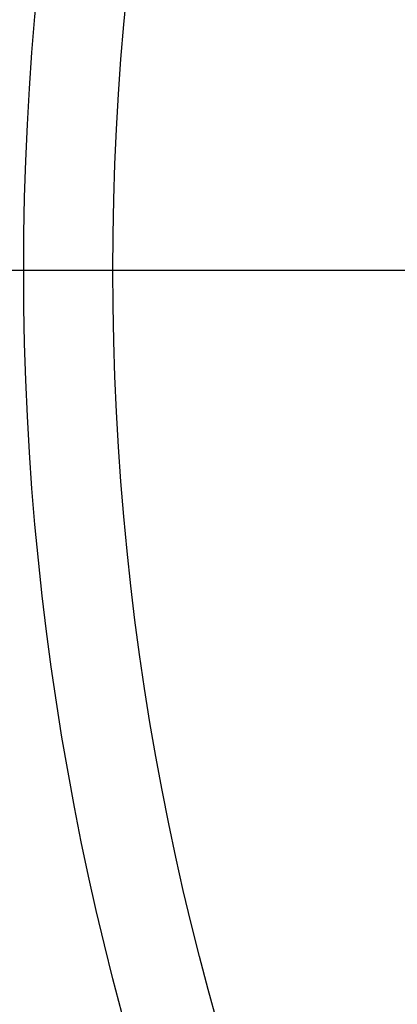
# Model space of a CAD drawing. Header units: millimetres. Extents: x -1050 to -330, y -360 to 360.
# Tile 34 of 165: x -980 to -941, y -75 to 26. Entities that reach past the tile are written whole.
import ezdxf

# ---------------------------------------------------------------- set-up
doc = ezdxf.new("R2010")
doc.units = ezdxf.units.MM
doc.layers.add('Flora Ø70', color=7, linetype='Continuous', true_color=0xc80000)

msp = doc.modelspace()

# ---------------------------------------------------------------- linework, layer by layer
at = {"layer": 'Flora Ø70'}
for centre, radius in [((-689.82, 0, 508.9), 359.62), ((-689.82, 0, 480.52), 343.17), ((-689.82, 0, 461.09), 342.2), ((-689.82, 0, 530), 334.5), ((-689.82, 0, 227.7), 289.29), ((-689.82, 0, 302.54), 280.19)]:
    msp.add_circle(centre, radius, dxfattribs=at)
at = {"layer": 'Flora Ø70', "extrusion": (0, 0, -1)}
msp.add_circle((689.82, 0, -530), 320.44, dxfattribs=at)
at = {"layer": 'Flora Ø70'}
for points, degree in [([(-938.82, 0), (-975.15, 0, 205.32), (-1011.48, 0, 410.64)], 2), ([(-920.37, 0, 22), (-1010.26, 0, 530)], 1)]:
    msp.add_open_spline(points, degree=degree, dxfattribs=at)

doc.saveas('drawing.dxf')
